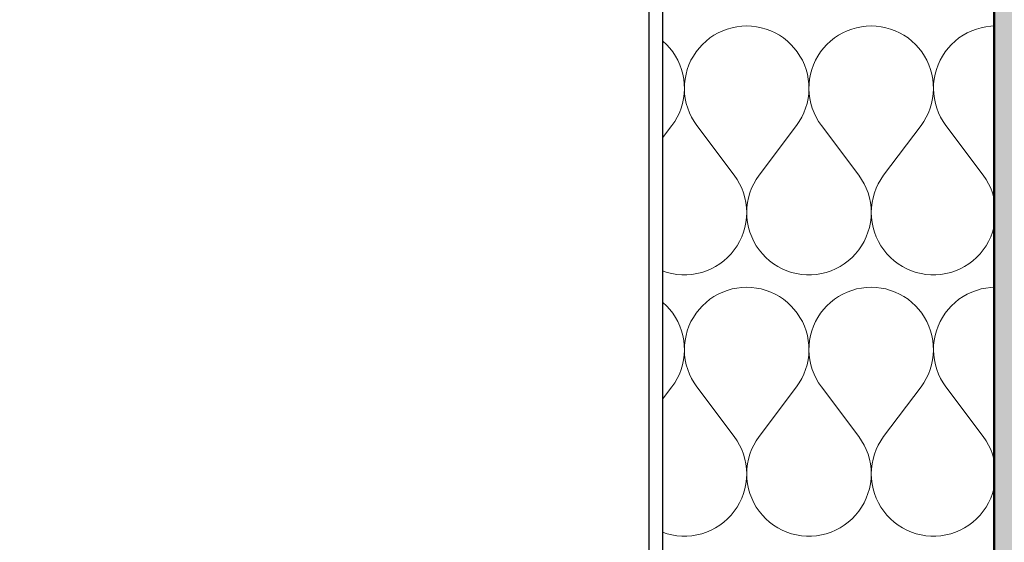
# Model space of a CAD drawing. Header units: millimetres. Extents: x -25478 to 4005, y -8416 to 11348.
# Tile 172 of 256: x -11450 to -10976, y 3651 to 3903. Entities that reach past the tile are written whole.
import ezdxf

# ---------------------------------------------------------------- set-up
doc = ezdxf.new("R2010")
doc.units = ezdxf.units.MM
doc.header["$MEASUREMENT"] = 0
doc.linetypes.add('Wipeout_Contour', pattern=[1000, 0, -1000])
for name, color, linetype in [('POHLED ZÁPADNÍ_1_Konstrukce - nosné', 7, 'Continuous'), ('POHLED ZÁPADNÍ_1_Nové_Konstrukce - nosné', 7, 'Continuous'), ('POHLED ZÁPADNÍ_1_Nové_Výplně – Řezové', 7, 'Continuous'), ('POHLED ZÁPADNÍ_1_Výplně - Povrchové', 7, 'Continuous'), ('POHLED ZÁPADNÍ_1_Výplně – Řezové', 7, 'Continuous')]:
    doc.layers.add(name, color=color, linetype=linetype)

# ---------------------------------------------------------------- blocks, each defined once
blk = doc.blocks.new('*X2524', base_point=(-25690.45, -8330.81))
at = {"layer": 'POHLED ZÁPADNÍ_1_Nové_Výplně – Řezové', "color": 21, "linetype": 'Continuous', "lineweight": 20, "true_color": 0xffaaaa}
for p, q in [((-11104.73, 3899.63), (-11107.05, 3899.16)), ((-11102.37, 3899.91), (-11104.73, 3899.63)), ((-11100, 3900), (-11102.37, 3899.91)), ((-11097.63, 3899.91), (-11100, 3900)), ((-11095.27, 3899.63), (-11097.63, 3899.91)), ((-11092.95, 3899.16), (-11095.27, 3899.63)), ((-11044.73, 3899.63), (-11047.05, 3899.16)), ((-11042.37, 3899.91), (-11044.73, 3899.63)), ((-11040, 3900), (-11042.37, 3899.91)), ((-11037.63, 3899.91), (-11040, 3900)), ((-11035.27, 3899.63), (-11037.63, 3899.91)), ((-11032.95, 3899.16), (-11035.27, 3899.63)), ((-10984.73, 3899.63), (-10987.05, 3899.16)), ((-10982.37, 3899.91), (-10984.73, 3899.63)), ((-10980.52, 3899.98), (-10982.37, 3899.91)), ((-11115.77, 3895.52), (-11117.74, 3894.19)), ((-11113.71, 3896.69), (-11115.77, 3895.52)), ((-11111.56, 3897.69), (-11113.71, 3896.69)), ((-11109.33, 3898.51), (-11111.56, 3897.69)), ((-11107.05, 3899.16), (-11109.33, 3898.51)), ((-11090.67, 3898.51), (-11092.95, 3899.16)), ((-11088.44, 3897.69), (-11090.67, 3898.51)), ((-11086.29, 3896.69), (-11088.44, 3897.69)), ((-11084.23, 3895.52), (-11086.29, 3896.69)), ((-11082.26, 3894.19), (-11084.23, 3895.52)), ((-11055.77, 3895.52), (-11057.74, 3894.19)), ((-11053.71, 3896.69), (-11055.77, 3895.52)), ((-11051.56, 3897.69), (-11053.71, 3896.69)), ((-11049.33, 3898.51), (-11051.56, 3897.69)), ((-11047.05, 3899.16), (-11049.33, 3898.51)), ((-11030.67, 3898.51), (-11032.95, 3899.16)), ((-11028.44, 3897.69), (-11030.67, 3898.51)), ((-11026.29, 3896.69), (-11028.44, 3897.69)), ((-11024.23, 3895.52), (-11026.29, 3896.69)), ((-11022.26, 3894.19), (-11024.23, 3895.52)), ((-10995.77, 3895.52), (-10997.74, 3894.19)), ((-10993.71, 3896.69), (-10995.77, 3895.52)), ((-10991.56, 3897.69), (-10993.71, 3896.69)), ((-10989.33, 3898.51), (-10991.56, 3897.69)), ((-10987.05, 3899.16), (-10989.33, 3898.51)), ((-11140.41, 3892.72), (-11140.52, 3892.81)), ((-11138.67, 3891.1), (-11140.41, 3892.72)), ((-11137.07, 3889.35), (-11138.67, 3891.1)), ((-11121.33, 3891.1), (-11122.93, 3889.35)), ((-11119.59, 3892.72), (-11121.33, 3891.1)), ((-11117.74, 3894.19), (-11119.59, 3892.72)), ((-11080.41, 3892.72), (-11082.26, 3894.19)), ((-11078.67, 3891.1), (-11080.41, 3892.72)), ((-11077.07, 3889.35), (-11078.67, 3891.1)), ((-11061.33, 3891.1), (-11062.93, 3889.35)), ((-11059.59, 3892.72), (-11061.33, 3891.1)), ((-11057.74, 3894.19), (-11059.59, 3892.72)), ((-11020.41, 3892.72), (-11022.26, 3894.19)), ((-11018.67, 3891.1), (-11020.41, 3892.72)), ((-11017.07, 3889.35), (-11018.67, 3891.1)), ((-11001.33, 3891.1), (-11002.93, 3889.35)), ((-10999.59, 3892.72), (-11001.33, 3891.1)), ((-10997.74, 3894.19), (-10999.59, 3892.72)), ((-11135.62, 3887.48), (-11137.07, 3889.35)), ((-11134.31, 3885.49), (-11135.62, 3887.48)), ((-11133.17, 3883.42), (-11134.31, 3885.49)), ((-11125.69, 3885.49), (-11126.83, 3883.42)), ((-11124.38, 3887.48), (-11125.69, 3885.49)), ((-11122.93, 3889.35), (-11124.38, 3887.48)), ((-11075.62, 3887.48), (-11077.07, 3889.35)), ((-11074.31, 3885.49), (-11075.62, 3887.48)), ((-11073.17, 3883.42), (-11074.31, 3885.49)), ((-11065.69, 3885.49), (-11066.83, 3883.42)), ((-11064.38, 3887.48), (-11065.69, 3885.49)), ((-11062.93, 3889.35), (-11064.38, 3887.48)), ((-11015.62, 3887.48), (-11017.07, 3889.35)), ((-11014.31, 3885.49), (-11015.62, 3887.48)), ((-11013.17, 3883.42), (-11014.31, 3885.49)), ((-11005.69, 3885.49), (-11006.83, 3883.42)), ((-11004.38, 3887.48), (-11005.69, 3885.49)), ((-11002.93, 3889.35), (-11004.38, 3887.48)), ((-11132.19, 3881.25), (-11133.17, 3883.42)), ((-11131.39, 3879.02), (-11132.19, 3881.25)), ((-11127.81, 3881.25), (-11128.61, 3879.02)), ((-11126.83, 3883.42), (-11127.81, 3881.25)), ((-11072.19, 3881.25), (-11073.17, 3883.42)), ((-11071.39, 3879.02), (-11072.19, 3881.25)), ((-11067.81, 3881.25), (-11068.61, 3879.02)), ((-11066.83, 3883.42), (-11067.81, 3881.25)), ((-11012.19, 3881.25), (-11013.17, 3883.42)), ((-11011.39, 3879.02), (-11012.19, 3881.25)), ((-11007.81, 3881.25), (-11008.61, 3879.02)), ((-11006.83, 3883.42), (-11007.81, 3881.25)), ((-11130.77, 3876.73), (-11131.39, 3879.02)), ((-11130.32, 3874.4), (-11130.77, 3876.73)), ((-11129.23, 3876.73), (-11129.68, 3874.4)), ((-11128.61, 3879.02), (-11129.23, 3876.73)), ((-11070.77, 3876.73), (-11071.39, 3879.02)), ((-11070.32, 3874.4), (-11070.77, 3876.73)), ((-11069.23, 3876.73), (-11069.68, 3874.4)), ((-11068.61, 3879.02), (-11069.23, 3876.73)), ((-11010.77, 3876.73), (-11011.39, 3879.02)), ((-11010.32, 3874.4), (-11010.77, 3876.73)), ((-11009.23, 3876.73), (-11009.68, 3874.4)), ((-11008.61, 3879.02), (-11009.23, 3876.73)), ((-11130.07, 3872.05), (-11130.32, 3874.4)), ((-11130, 3869.67), (-11130.07, 3872.05)), ((-11129.93, 3872.05), (-11130, 3869.67)), ((-11129.68, 3874.4), (-11129.93, 3872.05)), ((-11070.07, 3872.05), (-11070.32, 3874.4)), ((-11070, 3869.67), (-11070.07, 3872.05)), ((-11069.93, 3872.05), (-11070, 3869.67)), ((-11069.68, 3874.4), (-11069.93, 3872.05)), ((-11010.07, 3872.05), (-11010.32, 3874.4)), ((-11010, 3869.67), (-11010.07, 3872.05)), ((-11009.93, 3872.05), (-11010, 3869.67)), ((-11009.68, 3874.4), (-11009.93, 3872.05)), ((-11130.43, 3864.95), (-11130.12, 3867.31)), ((-11130.12, 3867.31), (-11130, 3869.67)), ((-11130, 3869.67), (-11129.88, 3867.31)), ((-11129.88, 3867.31), (-11129.57, 3864.95)), ((-11070.43, 3864.95), (-11070.12, 3867.31)), ((-11070.12, 3867.31), (-11070, 3869.67)), ((-11070, 3869.67), (-11069.88, 3867.31)), ((-11069.88, 3867.31), (-11069.57, 3864.95)), ((-11010.43, 3864.95), (-11010.12, 3867.31)), ((-11010.12, 3867.31), (-11010, 3869.67)), ((-11010, 3869.67), (-11009.88, 3867.31)), ((-11009.88, 3867.31), (-11009.57, 3864.95)), ((-11131.59, 3860.36), (-11130.92, 3862.63)), ((-11130.92, 3862.63), (-11130.43, 3864.95)), ((-11129.57, 3864.95), (-11129.08, 3862.63)), ((-11129.08, 3862.63), (-11128.41, 3860.36)), ((-11071.59, 3860.36), (-11070.92, 3862.63)), ((-11070.92, 3862.63), (-11070.43, 3864.95)), ((-11069.57, 3864.95), (-11069.08, 3862.63)), ((-11069.08, 3862.63), (-11068.41, 3860.36)), ((-11011.59, 3860.36), (-11010.92, 3862.63)), ((-11010.92, 3862.63), (-11010.43, 3864.95)), ((-11009.57, 3864.95), (-11009.08, 3862.63)), ((-11009.08, 3862.63), (-11008.41, 3860.36)), ((-11133.46, 3856), (-11132.44, 3858.14)), ((-11132.44, 3858.14), (-11131.59, 3860.36)), ((-11128.41, 3860.36), (-11127.56, 3858.14)), ((-11127.56, 3858.14), (-11126.54, 3856)), ((-11073.46, 3856), (-11072.44, 3858.14)), ((-11072.44, 3858.14), (-11071.59, 3860.36)), ((-11068.41, 3860.36), (-11067.56, 3858.14)), ((-11067.56, 3858.14), (-11066.54, 3856)), ((-11013.46, 3856), (-11012.44, 3858.14)), ((-11012.44, 3858.14), (-11011.59, 3860.36)), ((-11008.41, 3860.36), (-11007.56, 3858.14)), ((-11007.56, 3858.14), (-11006.54, 3856)), ((-11136, 3852), (-11134.65, 3853.95)), ((-11134.65, 3853.95), (-11133.46, 3856)), ((-11126.54, 3856), (-11125.35, 3853.95)), ((-11125.35, 3853.95), (-11124, 3852)), ((-11076, 3852), (-11074.65, 3853.95)), ((-11074.65, 3853.95), (-11073.46, 3856)), ((-11066.54, 3856), (-11065.35, 3853.95)), ((-11065.35, 3853.95), (-11064, 3852)), ((-11016, 3852), (-11014.65, 3853.95)), ((-11014.65, 3853.95), (-11013.46, 3856)), ((-11006.54, 3856), (-11005.35, 3853.95)), ((-11005.35, 3853.95), (-11004, 3852)), ((-11140.52, 3845.97), (-11136, 3852)), ((-11106, 3828), (-11124, 3852)), ((-11094, 3828), (-11076, 3852)), ((-11046, 3828), (-11064, 3852)), ((-11034, 3828), (-11016, 3852)), ((-10986, 3828), (-11004, 3852)), ((-11104.63, 3826.01), (-11106, 3828)), ((-11103.42, 3823.92), (-11104.63, 3826.01)), ((-11102.39, 3821.74), (-11103.42, 3823.92)), ((-11096.58, 3823.92), (-11097.61, 3821.74)), ((-11095.37, 3826.01), (-11096.58, 3823.92)), ((-11094, 3828), (-11095.37, 3826.01)), ((-11044.63, 3826.01), (-11046, 3828)), ((-11043.42, 3823.92), (-11044.63, 3826.01)), ((-11042.39, 3821.74), (-11043.42, 3823.92)), ((-11036.58, 3823.92), (-11037.61, 3821.74)), ((-11035.37, 3826.01), (-11036.58, 3823.92)), ((-11034, 3828), (-11035.37, 3826.01)), ((-10984.63, 3826.01), (-10986, 3828)), ((-10983.42, 3823.92), (-10984.63, 3826.01)), ((-10982.39, 3821.74), (-10983.42, 3823.92)), ((-11101.54, 3819.48), (-11102.39, 3821.74)), ((-11100.87, 3817.16), (-11101.54, 3819.48)), ((-11098.46, 3819.48), (-11099.13, 3817.16)), ((-11097.61, 3821.74), (-11098.46, 3819.48)), ((-11041.54, 3819.48), (-11042.39, 3821.74)), ((-11040.87, 3817.16), (-11041.54, 3819.48)), ((-11038.46, 3819.48), (-11039.13, 3817.16)), ((-11037.61, 3821.74), (-11038.46, 3819.48)), ((-10981.54, 3819.48), (-10982.39, 3821.74)), ((-10980.87, 3817.16), (-10981.54, 3819.48)), ((-11100.39, 3814.79), (-11100.87, 3817.16)), ((-11100.1, 3812.39), (-11100.39, 3814.79)), ((-11099.61, 3814.79), (-11099.9, 3812.39)), ((-11099.13, 3817.16), (-11099.61, 3814.79)), ((-11040.39, 3814.79), (-11040.87, 3817.16)), ((-11040.1, 3812.39), (-11040.39, 3814.79)), ((-11039.61, 3814.79), (-11039.9, 3812.39)), ((-11039.13, 3817.16), (-11039.61, 3814.79)), ((-10980.52, 3815.46), (-10980.87, 3817.16)), ((-11100, 3809.98), (-11100.1, 3812.39)), ((-11100.1, 3807.57), (-11100, 3809.98)), ((-11099.9, 3812.39), (-11100, 3809.98)), ((-11100, 3809.98), (-11099.9, 3807.57)), ((-11040, 3809.98), (-11040.1, 3812.39)), ((-11040.1, 3807.57), (-11040, 3809.98)), ((-11039.9, 3812.39), (-11040, 3809.98)), ((-11040, 3809.98), (-11039.9, 3807.57)), ((-11100.88, 3802.8), (-11100.39, 3805.17)), ((-11100.39, 3805.17), (-11100.1, 3807.57)), ((-11099.9, 3807.57), (-11099.61, 3805.17)), ((-11099.61, 3805.17), (-11099.12, 3802.8)), ((-11040.88, 3802.8), (-11040.39, 3805.17)), ((-11040.39, 3805.17), (-11040.1, 3807.57)), ((-11039.9, 3807.57), (-11039.61, 3805.17)), ((-11039.61, 3805.17), (-11039.12, 3802.8)), ((-11102.41, 3798.23), (-11101.55, 3800.49)), ((-11101.55, 3800.49), (-11100.88, 3802.8)), ((-11099.12, 3802.8), (-11098.45, 3800.49)), ((-11098.45, 3800.49), (-11097.59, 3798.23)), ((-11042.41, 3798.23), (-11041.55, 3800.49)), ((-11041.55, 3800.49), (-11040.88, 3802.8)), ((-11039.12, 3802.8), (-11038.45, 3800.49)), ((-11038.45, 3800.49), (-11037.59, 3798.23)), ((-10982.41, 3798.23), (-10981.55, 3800.49)), ((-10981.55, 3800.49), (-10980.88, 3802.8)), ((-10980.88, 3802.8), (-10980.52, 3804.54)), ((-11104.65, 3793.96), (-11103.44, 3796.05)), ((-11103.44, 3796.05), (-11102.41, 3798.23)), ((-11097.59, 3798.23), (-11096.56, 3796.05)), ((-11096.56, 3796.05), (-11095.35, 3793.96)), ((-11044.65, 3793.96), (-11043.44, 3796.05)), ((-11043.44, 3796.05), (-11042.41, 3798.23)), ((-11037.59, 3798.23), (-11036.56, 3796.05)), ((-11036.56, 3796.05), (-11035.35, 3793.96)), ((-10984.65, 3793.96), (-10983.44, 3796.05)), ((-10983.44, 3796.05), (-10982.41, 3798.23)), ((-11107.55, 3790.1), (-11106.02, 3791.97)), ((-11106.02, 3791.97), (-11104.65, 3793.96)), ((-11095.35, 3793.96), (-11093.98, 3791.97)), ((-11093.98, 3791.97), (-11092.45, 3790.1)), ((-11047.55, 3790.1), (-11046.02, 3791.97)), ((-11046.02, 3791.97), (-11044.65, 3793.96)), ((-11035.35, 3793.96), (-11033.98, 3791.97)), ((-11033.98, 3791.97), (-11032.45, 3790.1)), ((-10987.55, 3790.1), (-10986.02, 3791.97)), ((-10986.02, 3791.97), (-10984.65, 3793.96)), ((-11112.96, 3785.31), (-11111.03, 3786.76)), ((-11111.03, 3786.76), (-11109.23, 3788.36)), ((-11109.23, 3788.36), (-11107.55, 3790.1)), ((-11092.45, 3790.1), (-11090.77, 3788.36)), ((-11090.77, 3788.36), (-11088.97, 3786.76)), ((-11088.97, 3786.76), (-11087.04, 3785.31)), ((-11052.96, 3785.31), (-11051.03, 3786.76)), ((-11051.03, 3786.76), (-11049.23, 3788.36)), ((-11049.23, 3788.36), (-11047.55, 3790.1)), ((-11032.45, 3790.1), (-11030.77, 3788.36)), ((-11030.77, 3788.36), (-11028.97, 3786.76)), ((-11028.97, 3786.76), (-11027.04, 3785.31)), ((-10992.96, 3785.31), (-10991.03, 3786.76)), ((-10991.03, 3786.76), (-10989.23, 3788.36)), ((-10989.23, 3788.36), (-10987.55, 3790.1)), ((-11140.52, 3781.91), (-11138.34, 3781.18)), ((-11138.34, 3781.18), (-11136, 3780.61)), ((-11124, 3780.61), (-11121.66, 3781.18)), ((-11121.66, 3781.18), (-11119.37, 3781.95)), ((-11119.37, 3781.95), (-11117.14, 3782.89)), ((-11117.14, 3782.89), (-11115.01, 3784.02)), ((-11115.01, 3784.02), (-11112.96, 3785.31)), ((-11087.04, 3785.31), (-11084.99, 3784.02)), ((-11084.99, 3784.02), (-11082.86, 3782.89)), ((-11082.86, 3782.89), (-11080.63, 3781.95)), ((-11080.63, 3781.95), (-11078.34, 3781.18)), ((-11078.34, 3781.18), (-11076, 3780.61)), ((-11064, 3780.61), (-11061.66, 3781.18)), ((-11061.66, 3781.18), (-11059.37, 3781.95)), ((-11059.37, 3781.95), (-11057.14, 3782.89)), ((-11057.14, 3782.89), (-11055.01, 3784.02)), ((-11055.01, 3784.02), (-11052.96, 3785.31)), ((-11027.04, 3785.31), (-11024.99, 3784.02)), ((-11024.99, 3784.02), (-11022.86, 3782.89)), ((-11022.86, 3782.89), (-11020.63, 3781.95)), ((-11020.63, 3781.95), (-11018.34, 3781.18)), ((-11018.34, 3781.18), (-11016, 3780.61)), ((-11004, 3780.61), (-11001.66, 3781.18)), ((-11001.66, 3781.18), (-10999.37, 3781.95)), ((-10999.37, 3781.95), (-10997.14, 3782.89)), ((-10997.14, 3782.89), (-10995.01, 3784.02)), ((-10995.01, 3784.02), (-10992.96, 3785.31)), ((-11136, 3780.61), (-11133.61, 3780.22)), ((-11133.61, 3780.22), (-11131.21, 3780.02)), ((-11131.21, 3780.02), (-11128.79, 3780.02)), ((-11128.79, 3780.02), (-11126.39, 3780.22)), ((-11126.39, 3780.22), (-11124, 3780.61)), ((-11076, 3780.61), (-11073.61, 3780.22)), ((-11073.61, 3780.22), (-11071.21, 3780.02)), ((-11071.21, 3780.02), (-11068.79, 3780.02)), ((-11068.79, 3780.02), (-11066.39, 3780.22)), ((-11066.39, 3780.22), (-11064, 3780.61)), ((-11016, 3780.61), (-11013.61, 3780.22)), ((-11013.61, 3780.22), (-11011.21, 3780.02)), ((-11011.21, 3780.02), (-11008.79, 3780.02)), ((-11008.79, 3780.02), (-11006.39, 3780.22)), ((-11006.39, 3780.22), (-11004, 3780.61)), ((-11111.56, 3771.69), (-11113.71, 3770.69)), ((-11109.33, 3772.51), (-11111.56, 3771.69)), ((-11107.05, 3773.16), (-11109.33, 3772.51)), ((-11104.73, 3773.63), (-11107.05, 3773.16)), ((-11102.37, 3773.91), (-11104.73, 3773.63)), ((-11100, 3774), (-11102.37, 3773.91)), ((-11097.63, 3773.91), (-11100, 3774)), ((-11095.27, 3773.63), (-11097.63, 3773.91)), ((-11092.95, 3773.16), (-11095.27, 3773.63)), ((-11090.67, 3772.51), (-11092.95, 3773.16)), ((-11088.44, 3771.69), (-11090.67, 3772.51)), ((-11086.29, 3770.69), (-11088.44, 3771.69)), ((-11051.56, 3771.69), (-11053.71, 3770.69)), ((-11049.33, 3772.51), (-11051.56, 3771.69)), ((-11047.05, 3773.16), (-11049.33, 3772.51)), ((-11044.73, 3773.63), (-11047.05, 3773.16)), ((-11042.37, 3773.91), (-11044.73, 3773.63)), ((-11040, 3774), (-11042.37, 3773.91)), ((-11037.63, 3773.91), (-11040, 3774)), ((-11035.27, 3773.63), (-11037.63, 3773.91)), ((-11032.95, 3773.16), (-11035.27, 3773.63)), ((-11030.67, 3772.51), (-11032.95, 3773.16)), ((-11028.44, 3771.69), (-11030.67, 3772.51)), ((-11026.29, 3770.69), (-11028.44, 3771.69)), ((-10991.56, 3771.69), (-10993.71, 3770.69)), ((-10989.33, 3772.51), (-10991.56, 3771.69)), ((-10987.05, 3773.16), (-10989.33, 3772.51)), ((-10984.73, 3773.63), (-10987.05, 3773.16)), ((-10982.37, 3773.91), (-10984.73, 3773.63)), ((-10980.52, 3773.98), (-10982.37, 3773.91)), ((-11140.41, 3766.72), (-11140.52, 3766.81)), ((-11138.67, 3765.1), (-11140.41, 3766.72)), ((-11119.59, 3766.72), (-11121.33, 3765.1)), ((-11117.74, 3768.19), (-11119.59, 3766.72)), ((-11115.77, 3769.52), (-11117.74, 3768.19)), ((-11113.71, 3770.69), (-11115.77, 3769.52)), ((-11084.23, 3769.52), (-11086.29, 3770.69)), ((-11082.26, 3768.19), (-11084.23, 3769.52)), ((-11080.41, 3766.72), (-11082.26, 3768.19)), ((-11078.67, 3765.1), (-11080.41, 3766.72)), ((-11059.59, 3766.72), (-11061.33, 3765.1)), ((-11057.74, 3768.19), (-11059.59, 3766.72)), ((-11055.77, 3769.52), (-11057.74, 3768.19)), ((-11053.71, 3770.69), (-11055.77, 3769.52)), ((-11024.23, 3769.52), (-11026.29, 3770.69)), ((-11022.26, 3768.19), (-11024.23, 3769.52)), ((-11020.41, 3766.72), (-11022.26, 3768.19)), ((-11018.67, 3765.1), (-11020.41, 3766.72)), ((-10999.59, 3766.72), (-11001.33, 3765.1)), ((-10997.74, 3768.19), (-10999.59, 3766.72)), ((-10995.77, 3769.52), (-10997.74, 3768.19)), ((-10993.71, 3770.69), (-10995.77, 3769.52)), ((-11137.07, 3763.35), (-11138.67, 3765.1)), ((-11135.62, 3761.48), (-11137.07, 3763.35)), ((-11122.93, 3763.35), (-11124.38, 3761.48)), ((-11121.33, 3765.1), (-11122.93, 3763.35)), ((-11077.07, 3763.35), (-11078.67, 3765.1)), ((-11075.62, 3761.48), (-11077.07, 3763.35)), ((-11062.93, 3763.35), (-11064.38, 3761.48)), ((-11061.33, 3765.1), (-11062.93, 3763.35)), ((-11017.07, 3763.35), (-11018.67, 3765.1)), ((-11015.62, 3761.48), (-11017.07, 3763.35)), ((-11002.93, 3763.35), (-11004.38, 3761.48)), ((-11001.33, 3765.1), (-11002.93, 3763.35)), ((-11134.31, 3759.49), (-11135.62, 3761.48)), ((-11133.17, 3757.42), (-11134.31, 3759.49)), ((-11132.19, 3755.25), (-11133.17, 3757.42)), ((-11126.83, 3757.42), (-11127.81, 3755.25)), ((-11125.69, 3759.49), (-11126.83, 3757.42)), ((-11124.38, 3761.48), (-11125.69, 3759.49)), ((-11074.31, 3759.49), (-11075.62, 3761.48)), ((-11073.17, 3757.42), (-11074.31, 3759.49)), ((-11072.19, 3755.25), (-11073.17, 3757.42)), ((-11066.83, 3757.42), (-11067.81, 3755.25)), ((-11065.69, 3759.49), (-11066.83, 3757.42)), ((-11064.38, 3761.48), (-11065.69, 3759.49)), ((-11014.31, 3759.49), (-11015.62, 3761.48)), ((-11013.17, 3757.42), (-11014.31, 3759.49)), ((-11012.19, 3755.25), (-11013.17, 3757.42)), ((-11006.83, 3757.42), (-11007.81, 3755.25)), ((-11005.69, 3759.49), (-11006.83, 3757.42)), ((-11004.38, 3761.48), (-11005.69, 3759.49)), ((-11131.39, 3753.02), (-11132.19, 3755.25)), ((-11130.77, 3750.73), (-11131.39, 3753.02)), ((-11128.61, 3753.02), (-11129.23, 3750.73)), ((-11127.81, 3755.25), (-11128.61, 3753.02)), ((-11071.39, 3753.02), (-11072.19, 3755.25)), ((-11070.77, 3750.73), (-11071.39, 3753.02)), ((-11068.61, 3753.02), (-11069.23, 3750.73)), ((-11067.81, 3755.25), (-11068.61, 3753.02)), ((-11011.39, 3753.02), (-11012.19, 3755.25)), ((-11010.77, 3750.73), (-11011.39, 3753.02)), ((-11008.61, 3753.02), (-11009.23, 3750.73)), ((-11007.81, 3755.25), (-11008.61, 3753.02)), ((-11130.32, 3748.4), (-11130.77, 3750.73)), ((-11130.07, 3746.05), (-11130.32, 3748.4)), ((-11129.68, 3748.4), (-11129.93, 3746.05)), ((-11129.23, 3750.73), (-11129.68, 3748.4)), ((-11070.32, 3748.4), (-11070.77, 3750.73)), ((-11070.07, 3746.05), (-11070.32, 3748.4)), ((-11069.68, 3748.4), (-11069.93, 3746.05)), ((-11069.23, 3750.73), (-11069.68, 3748.4)), ((-11010.32, 3748.4), (-11010.77, 3750.73)), ((-11010.07, 3746.05), (-11010.32, 3748.4)), ((-11009.68, 3748.4), (-11009.93, 3746.05)), ((-11009.23, 3750.73), (-11009.68, 3748.4)), ((-11130.12, 3741.31), (-11130, 3743.67)), ((-11130, 3743.67), (-11130.07, 3746.05)), ((-11129.93, 3746.05), (-11130, 3743.67)), ((-11130, 3743.67), (-11129.88, 3741.31)), ((-11070.12, 3741.31), (-11070, 3743.67)), ((-11070, 3743.67), (-11070.07, 3746.05)), ((-11069.93, 3746.05), (-11070, 3743.67)), ((-11070, 3743.67), (-11069.88, 3741.31)), ((-11010.12, 3741.31), (-11010, 3743.67)), ((-11010, 3743.67), (-11010.07, 3746.05)), ((-11009.93, 3746.05), (-11010, 3743.67)), ((-11010, 3743.67), (-11009.88, 3741.31)), ((-11130.92, 3736.63), (-11130.43, 3738.95)), ((-11130.43, 3738.95), (-11130.12, 3741.31)), ((-11129.88, 3741.31), (-11129.57, 3738.95)), ((-11129.57, 3738.95), (-11129.08, 3736.63)), ((-11070.92, 3736.63), (-11070.43, 3738.95)), ((-11070.43, 3738.95), (-11070.12, 3741.31)), ((-11069.88, 3741.31), (-11069.57, 3738.95)), ((-11069.57, 3738.95), (-11069.08, 3736.63)), ((-11010.92, 3736.63), (-11010.43, 3738.95)), ((-11010.43, 3738.95), (-11010.12, 3741.31)), ((-11009.88, 3741.31), (-11009.57, 3738.95)), ((-11009.57, 3738.95), (-11009.08, 3736.63)), ((-11132.44, 3732.14), (-11131.59, 3734.36)), ((-11131.59, 3734.36), (-11130.92, 3736.63)), ((-11129.08, 3736.63), (-11128.41, 3734.36)), ((-11128.41, 3734.36), (-11127.56, 3732.14)), ((-11072.44, 3732.14), (-11071.59, 3734.36)), ((-11071.59, 3734.36), (-11070.92, 3736.63)), ((-11069.08, 3736.63), (-11068.41, 3734.36)), ((-11068.41, 3734.36), (-11067.56, 3732.14)), ((-11012.44, 3732.14), (-11011.59, 3734.36)), ((-11011.59, 3734.36), (-11010.92, 3736.63)), ((-11009.08, 3736.63), (-11008.41, 3734.36)), ((-11008.41, 3734.36), (-11007.56, 3732.14)), ((-11134.65, 3727.95), (-11133.46, 3730)), ((-11133.46, 3730), (-11132.44, 3732.14)), ((-11127.56, 3732.14), (-11126.54, 3730)), ((-11126.54, 3730), (-11125.35, 3727.95)), ((-11074.65, 3727.95), (-11073.46, 3730)), ((-11073.46, 3730), (-11072.44, 3732.14)), ((-11067.56, 3732.14), (-11066.54, 3730)), ((-11066.54, 3730), (-11065.35, 3727.95)), ((-11014.65, 3727.95), (-11013.46, 3730)), ((-11013.46, 3730), (-11012.44, 3732.14)), ((-11007.56, 3732.14), (-11006.54, 3730)), ((-11006.54, 3730), (-11005.35, 3727.95)), ((-11140.52, 3719.97), (-11136, 3726)), ((-11136, 3726), (-11134.65, 3727.95)), ((-11125.35, 3727.95), (-11124, 3726)), ((-11106, 3702), (-11124, 3726)), ((-11094, 3702), (-11076, 3726)), ((-11076, 3726), (-11074.65, 3727.95)), ((-11065.35, 3727.95), (-11064, 3726)), ((-11046, 3702), (-11064, 3726)), ((-11034, 3702), (-11016, 3726)), ((-11016, 3726), (-11014.65, 3727.95)), ((-11005.35, 3727.95), (-11004, 3726)), ((-10986, 3702), (-11004, 3726)), ((-11104.63, 3700.01), (-11106, 3702)), ((-11094, 3702), (-11095.37, 3700.01)), ((-11044.63, 3700.01), (-11046, 3702)), ((-11034, 3702), (-11035.37, 3700.01)), ((-10984.63, 3700.01), (-10986, 3702)), ((-11103.42, 3697.92), (-11104.63, 3700.01)), ((-11102.39, 3695.74), (-11103.42, 3697.92)), ((-11101.54, 3693.48), (-11102.39, 3695.74)), ((-11097.61, 3695.74), (-11098.46, 3693.48)), ((-11096.58, 3697.92), (-11097.61, 3695.74)), ((-11095.37, 3700.01), (-11096.58, 3697.92)), ((-11043.42, 3697.92), (-11044.63, 3700.01)), ((-11042.39, 3695.74), (-11043.42, 3697.92)), ((-11041.54, 3693.48), (-11042.39, 3695.74)), ((-11037.61, 3695.74), (-11038.46, 3693.48)), ((-11036.58, 3697.92), (-11037.61, 3695.74)), ((-11035.37, 3700.01), (-11036.58, 3697.92)), ((-10983.42, 3697.92), (-10984.63, 3700.01)), ((-10982.39, 3695.74), (-10983.42, 3697.92)), ((-10981.54, 3693.48), (-10982.39, 3695.74)), ((-11100.87, 3691.16), (-11101.54, 3693.48)), ((-11100.39, 3688.79), (-11100.87, 3691.16)), ((-11099.13, 3691.16), (-11099.61, 3688.79)), ((-11098.46, 3693.48), (-11099.13, 3691.16)), ((-11040.87, 3691.16), (-11041.54, 3693.48)), ((-11040.39, 3688.79), (-11040.87, 3691.16)), ((-11039.13, 3691.16), (-11039.61, 3688.79)), ((-11038.46, 3693.48), (-11039.13, 3691.16)), ((-10980.87, 3691.16), (-10981.54, 3693.48)), ((-10980.52, 3689.46), (-10980.87, 3691.16)), ((-11100.1, 3686.39), (-11100.39, 3688.79)), ((-11100, 3683.98), (-11100.1, 3686.39)), ((-11099.9, 3686.39), (-11100, 3683.98)), ((-11099.61, 3688.79), (-11099.9, 3686.39)), ((-11040.1, 3686.39), (-11040.39, 3688.79)), ((-11040, 3683.98), (-11040.1, 3686.39)), ((-11039.9, 3686.39), (-11040, 3683.98)), ((-11039.61, 3688.79), (-11039.9, 3686.39)), ((-11100.39, 3679.17), (-11100.1, 3681.57)), ((-11100.1, 3681.57), (-11100, 3683.98)), ((-11100, 3683.98), (-11099.9, 3681.57)), ((-11099.9, 3681.57), (-11099.61, 3679.17)), ((-11040.39, 3679.17), (-11040.1, 3681.57)), ((-11040.1, 3681.57), (-11040, 3683.98)), ((-11040, 3683.98), (-11039.9, 3681.57)), ((-11039.9, 3681.57), (-11039.61, 3679.17)), ((-11101.55, 3674.49), (-11100.88, 3676.8)), ((-11100.88, 3676.8), (-11100.39, 3679.17)), ((-11099.61, 3679.17), (-11099.12, 3676.8)), ((-11099.12, 3676.8), (-11098.45, 3674.49)), ((-11041.55, 3674.49), (-11040.88, 3676.8)), ((-11040.88, 3676.8), (-11040.39, 3679.17)), ((-11039.61, 3679.17), (-11039.12, 3676.8)), ((-11039.12, 3676.8), (-11038.45, 3674.49)), ((-10981.55, 3674.49), (-10980.88, 3676.8)), ((-10980.88, 3676.8), (-10980.52, 3678.54)), ((-11103.44, 3670.05), (-11102.41, 3672.23)), ((-11102.41, 3672.23), (-11101.55, 3674.49)), ((-11098.45, 3674.49), (-11097.59, 3672.23)), ((-11097.59, 3672.23), (-11096.56, 3670.05)), ((-11043.44, 3670.05), (-11042.41, 3672.23)), ((-11042.41, 3672.23), (-11041.55, 3674.49)), ((-11038.45, 3674.49), (-11037.59, 3672.23)), ((-11037.59, 3672.23), (-11036.56, 3670.05)), ((-10983.44, 3670.05), (-10982.41, 3672.23)), ((-10982.41, 3672.23), (-10981.55, 3674.49)), ((-11106.02, 3665.97), (-11104.65, 3667.96)), ((-11104.65, 3667.96), (-11103.44, 3670.05)), ((-11096.56, 3670.05), (-11095.35, 3667.96)), ((-11095.35, 3667.96), (-11093.98, 3665.97)), ((-11046.02, 3665.97), (-11044.65, 3667.96)), ((-11044.65, 3667.96), (-11043.44, 3670.05)), ((-11036.56, 3670.05), (-11035.35, 3667.96)), ((-11035.35, 3667.96), (-11033.98, 3665.97)), ((-10986.02, 3665.97), (-10984.65, 3667.96)), ((-10984.65, 3667.96), (-10983.44, 3670.05)), ((-11111.03, 3660.76), (-11109.23, 3662.36)), ((-11109.23, 3662.36), (-11107.55, 3664.1)), ((-11107.55, 3664.1), (-11106.02, 3665.97)), ((-11093.98, 3665.97), (-11092.45, 3664.1)), ((-11092.45, 3664.1), (-11090.77, 3662.36)), ((-11090.77, 3662.36), (-11088.97, 3660.76)), ((-11051.03, 3660.76), (-11049.23, 3662.36)), ((-11049.23, 3662.36), (-11047.55, 3664.1)), ((-11047.55, 3664.1), (-11046.02, 3665.97)), ((-11033.98, 3665.97), (-11032.45, 3664.1)), ((-11032.45, 3664.1), (-11030.77, 3662.36)), ((-11030.77, 3662.36), (-11028.97, 3660.76)), ((-10991.03, 3660.76), (-10989.23, 3662.36)), ((-10989.23, 3662.36), (-10987.55, 3664.1)), ((-10987.55, 3664.1), (-10986.02, 3665.97)), ((-11117.14, 3656.89), (-11115.01, 3658.02)), ((-11115.01, 3658.02), (-11112.96, 3659.31)), ((-11112.96, 3659.31), (-11111.03, 3660.76)), ((-11088.97, 3660.76), (-11087.04, 3659.31)), ((-11087.04, 3659.31), (-11084.99, 3658.02)), ((-11084.99, 3658.02), (-11082.86, 3656.89)), ((-11057.14, 3656.89), (-11055.01, 3658.02)), ((-11055.01, 3658.02), (-11052.96, 3659.31)), ((-11052.96, 3659.31), (-11051.03, 3660.76)), ((-11028.97, 3660.76), (-11027.04, 3659.31)), ((-11027.04, 3659.31), (-11024.99, 3658.02)), ((-11024.99, 3658.02), (-11022.86, 3656.89)), ((-10997.14, 3656.89), (-10995.01, 3658.02)), ((-10995.01, 3658.02), (-10992.96, 3659.31)), ((-10992.96, 3659.31), (-10991.03, 3660.76)), ((-11140.52, 3655.91), (-11138.34, 3655.18)), ((-11138.34, 3655.18), (-11136, 3654.61)), ((-11136, 3654.61), (-11133.61, 3654.22)), ((-11133.61, 3654.22), (-11131.21, 3654.02)), ((-11131.21, 3654.02), (-11128.79, 3654.02)), ((-11128.79, 3654.02), (-11126.39, 3654.22)), ((-11126.39, 3654.22), (-11124, 3654.61)), ((-11124, 3654.61), (-11121.66, 3655.18)), ((-11121.66, 3655.18), (-11119.37, 3655.95)), ((-11119.37, 3655.95), (-11117.14, 3656.89)), ((-11082.86, 3656.89), (-11080.63, 3655.95)), ((-11080.63, 3655.95), (-11078.34, 3655.18)), ((-11078.34, 3655.18), (-11076, 3654.61)), ((-11076, 3654.61), (-11073.61, 3654.22)), ((-11073.61, 3654.22), (-11071.21, 3654.02)), ((-11071.21, 3654.02), (-11068.79, 3654.02)), ((-11068.79, 3654.02), (-11066.39, 3654.22)), ((-11066.39, 3654.22), (-11064, 3654.61)), ((-11064, 3654.61), (-11061.66, 3655.18)), ((-11061.66, 3655.18), (-11059.37, 3655.95)), ((-11059.37, 3655.95), (-11057.14, 3656.89)), ((-11022.86, 3656.89), (-11020.63, 3655.95)), ((-11020.63, 3655.95), (-11018.34, 3655.18)), ((-11018.34, 3655.18), (-11016, 3654.61)), ((-11016, 3654.61), (-11013.61, 3654.22)), ((-11013.61, 3654.22), (-11011.21, 3654.02)), ((-11011.21, 3654.02), (-11008.79, 3654.02)), ((-11008.79, 3654.02), (-11006.39, 3654.22)), ((-11006.39, 3654.22), (-11004, 3654.61)), ((-11004, 3654.61), (-11001.66, 3655.18)), ((-11001.66, 3655.18), (-10999.37, 3655.95)), ((-10999.37, 3655.95), (-10997.14, 3656.89))]:
    blk.add_line(p, q, dxfattribs=at)

msp = doc.modelspace()

# ---------------------------------------------------------------- hatches: boundary and pattern name
at = {"layer": 'POHLED ZÁPADNÍ_1_Výplně – Řezové', "linetype": 'Continuous', "lineweight": 13}
msp.add_hatch(color=254, dxfattribs=at).paths.add_polyline_path([(-10980.71, 3480), (-10530.71, 3480), (-10530.71, 4330), (-10980.71, 4330)])

# ---------------------------------------------------------------- wipeouts: each hides what was drawn before it
at = {"color": 254, "linetype": 'Wipeout_Contour', "lineweight": 0, "ltscale": 73198.425616}
msp.add_wipeout([(-11147.09, 3980), (-24623.04, 3980), (-24623.04, 3180), (-11147.09, 3180)], dxfattribs=at).dxf.layer = 'POHLED ZÁPADNÍ_1_Výplně - Povrchové'

# ---------------------------------------------------------------- next in the draw order: linework, layer by layer
at = {"layer": 'POHLED ZÁPADNÍ_1_Nové_Konstrukce - nosné', "color": 1, "linetype": 'Continuous', "lineweight": 25}
msp.add_line((-11147.09, 3980), (-11147.09, 3480), dxfattribs=at)

# ---------------------------------------------------------------- next in the draw order: wipeouts: each hides what was drawn before it
at = {"color": 254, "linetype": 'Wipeout_Contour', "lineweight": 0, "ltscale": 46946.038743}
msp.add_wipeout([(-10980.52, 3480), (-10980.52, 4330), (-11140.52, 4330), (-11140.52, 3480)], dxfattribs=at).dxf.layer = 'POHLED ZÁPADNÍ_1_Nové_Výplně – Řezové'

# ---------------------------------------------------------------- next in the draw order: linework, layer by layer
at = {"layer": 'POHLED ZÁPADNÍ_1_Konstrukce - nosné', "color": 7, "linetype": 'Continuous', "lineweight": 50}
msp.add_line((-10980.71, 4330), (-10980.71, 3480), dxfattribs=at)
at = {"layer": 'POHLED ZÁPADNÍ_1_Nové_Konstrukce - nosné', "color": 1, "linetype": 'Continuous', "lineweight": 25}
for p, q in [((-11140.52, 4330), (-11140.52, 3480)), ((-10980.52, 4330), (-10980.52, 3480))]:
    msp.add_line(p, q, dxfattribs=at)

# ---------------------------------------------------------------- next in the draw order: block references
at = {"layer": 'POHLED ZÁPADNÍ_1_Konstrukce - nosné', "color": 9, "linetype": 'Continuous', "lineweight": 13}
msp.add_blockref('*X2524', (-25690.45, -8330.81), dxfattribs=at)

doc.saveas('drawing.dxf')
